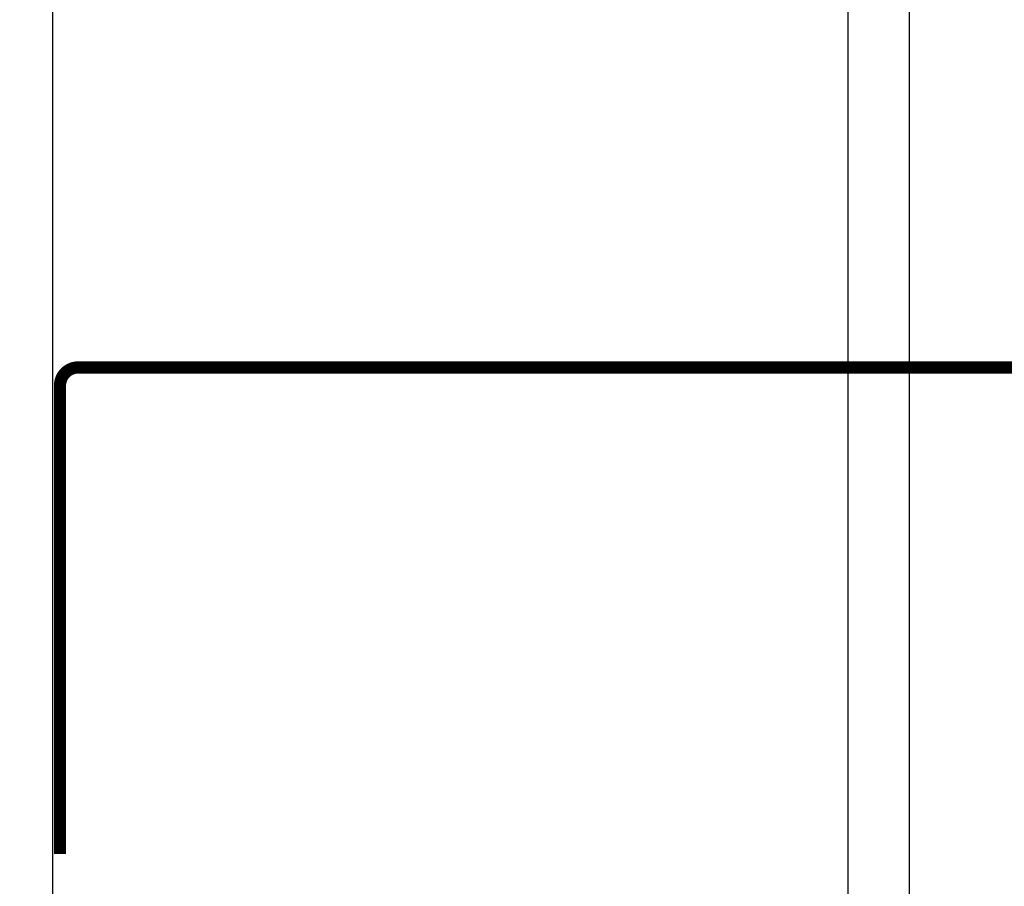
# Model space of a CAD drawing. Header units: inches. Extents: x 34737 to 291769, y 4926 to 74566.
# Tile 9 of 256: x 249246 to 249306, y 31119 to 31172. Entities that reach past the tile are written whole.
import ezdxf

# ---------------------------------------------------------------- set-up
doc = ezdxf.new("R2010")
doc.units = ezdxf.units.IN
doc.header["$LTSCALE"] = 300
for name, pattern in [('ACAD_ISO02W100', [15, 12, -3]), ('ACAD_ISO10W100', [18.5, 12, -3, 0.5, -3]), ('JIS_02_0.7', [1.35, 0.75, -0.6])]:
    doc.linetypes.add(name, pattern=pattern)
for name, color, linetype, lineweight in [('!_A_01_TENKÁ', 8, 'Continuous', 13), ('!_A_03_ČIARKOVANÁ', 41, 'ACAD_ISO02W100', 13), ('!_A_04_BODKOČIARKOVANÁ', 30, 'ACAD_ISO10W100', 13), ('_MB_foil_0.7', 102, 'JIS_02_0.7', 70)]:
    doc.layers.add(name, color=color, linetype=linetype, lineweight=lineweight)

msp = doc.modelspace()

# ---------------------------------------------------------------- linework, layer by layer
at = {"layer": '!_A_01_TENKÁ', "color": 7, "lineweight": -3}
msp.add_lwpolyline([(249247.629, 34028.775), (249247.629, 30917.775)], dxfattribs=at)
at = {"layer": '!_A_03_ČIARKOVANÁ', "color": 7, "lineweight": -3}
msp.add_lwpolyline([(249296.379, 34028.775), (249296.379, 30908.037)], dxfattribs=at)
at = {"layer": '!_A_04_BODKOČIARKOVANÁ', "color": 7, "lineweight": -3}
msp.add_lwpolyline([(249300.129, 31366.275), (249300.129, 29566.275), (246291.275, 29566.275)], dxfattribs=at)
at = {"layer": '_MB_foil_0.7', "color": 7, "lineweight": -3, "const_width": 0.75}
msp.add_lwpolyline([(249355.295, 31150.725), (249249.214, 31150.725, 0.414214), (249248.089, 31149.6), (249248.089, 31120.875)], format="xyb", dxfattribs=at)

doc.saveas('drawing.dxf')
